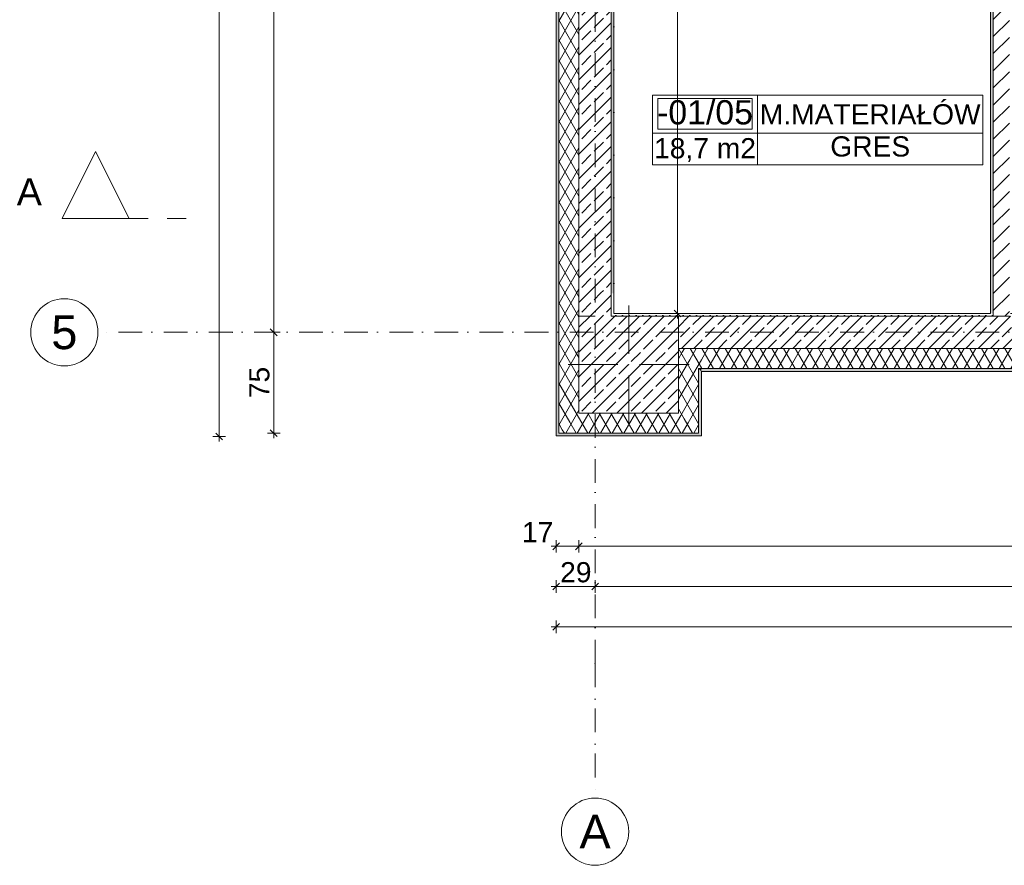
# Model space of a CAD drawing. Header units: millimetres. Extents: x -126271 to -91276, y -179170 to 5194.
# Tile 3 of 34: x -126207 to -118887, y -106927 to -100644. Entities that reach past the tile are written whole.
import ezdxf
from ezdxf.enums import TextEntityAlignment as Align

# ---------------------------------------------------------------- set-up
doc = ezdxf.new("R2010")
doc.units = ezdxf.units.MM
doc.header["$MEASUREMENT"] = 0
for name, pattern in [('Kropki i Kreski', [335.138881, 176.388884, -88.194442, 0, -70.555556]), ('Kropkowana', [317.499995, 0, -317.499995]), ('Przerywana', [282.222223, 141.111112, -141.111112]), ('Wipeout_Contour', [1000, 0, -1000])]:
    doc.linetypes.add(name, pattern=pattern)
for name, color, linetype in [('Nowe_Elementy Modelu - Strefy', 7, 'Continuous'), ('Nowe_Konstrukcja - Stropy', 7, 'Continuous'), ('Nowe_Konstrukcja - Słupy', 7, 'Continuous'), ('Nowe_Konstrukcja - Ściany zew', 7, 'Continuous'), ('Nowe_Osie', 7, 'Continuous'), ('Nowe_Wymiarowanie - Ogólne', 7, 'Continuous'), ('Znaczniki - Przekroje', 7, 'Continuous')]:
    doc.layers.add(name, color=color, linetype=linetype)
for name, color, linetype, lineweight, true_color in [('Nowe_Elementy Modelu - Strefy_Nr_pióra__121', 7, 'Continuous', 0, 0xd5e3e3), ('Nowe_Konstrukcja - Słupy_Nr_pióra__1', 7, 'Continuous', 13, 0x6879ec), ('Nowe_Konstrukcja - Słupy_Nr_pióra__101', 250, 'Continuous', 13, 0x333333), ('Nowe_Konstrukcja - Ściany zew_Nr_pióra__23', 7, 'Continuous', 13, 0x858585), ('Nowe_Metryczki pomieszczeń Archicada_Nr_pióra__81', 7, 'Continuous', 13, 0x6a6a6a), ('Nowe_Wymiarowanie - Ogólne_Nr_pióra__81', 7, 'Continuous', 13, 0x6a6a6a), ('Znaczniki - Przekroje_Nr_pióra__81', 7, 'Continuous', 13, 0x6a6a6a)]:
    doc.layers.add(name, color=color, linetype=linetype, lineweight=lineweight, true_color=true_color)
for name, color, linetype, lineweight in [('Nowe_Konstrukcja - Stropy_Nr_pióra__126', 255, 'Continuous', 0), ('Nowe_Konstrukcja - Słupy_Nr_pióra__3', 7, 'Continuous', 13), ('Nowe_Konstrukcja - Słupy_Nr_pióra__41', 7, 'Continuous', 13), ('Nowe_Konstrukcja - Ściany zew_Nr_pióra__21', 7, 'Continuous', 20), ('Nowe_Konstrukcja - Ściany zew_Nr_pióra__3', 7, 'Continuous', 13), ('Nowe_Osie_Nr_pióra__3', 7, 'Continuous', 13), ('Nowe_Osie_Nr_pióra__4', 8, 'Continuous', 13), ('Nowe_Wymiarowanie - Ogólne_Nr_pióra__42', 8, 'Continuous', 25)]:
    doc.layers.add(name, color=color, linetype=linetype, lineweight=lineweight)
doc.styles.add('STYL_AUTOMATYCZNY_1', font='arial.ttf')
doc.styles.add('STYL_AUTOMATYCZNY_2', font='arial.ttf')
doc.dimstyles.new('STYL_AUTOMATYCZNY__1', dxfattribs={"dimtxt": 150, "dimasz": 47.5, "dimexe": 0.18, "dimexo": 0.0625, "dimgap": 0, "dimtad": 1, "dimtih": 1, "dimtoh": 1, "dimdec": 0, "dimlfac": 0.1, "dimzin": 0, "dimdsep": 46, "dimtxsty": 'STYL_AUTOMATYCZNY_1', "dimblk": 'ARROWHEAD_6', "dimblk1": 'ARROWHEAD_6', "dimblk2": 'ARROWHEAD_6', "dimcen": 0.09, "dimse1": 1, "dimse2": 1, "dimclrd": 256, "dimclre": 256, "dimclrt": 8, "dimazin": 0, "dimtfac": 1, "dimtdec": 4, "dimtmove": 0, "dimatfit": 3, "dimfxl": 0, "dimtolj": 1, "dimtzin": 0, "dimarcsym": 0})
doc.dimstyles.new('STYL_AUTOMATYCZNY__2', dxfattribs={"dimtxt": 150, "dimasz": 47.5, "dimexe": 0.18, "dimexo": 0.0625, "dimgap": 0, "dimtad": 1, "dimdec": 0, "dimlfac": 0.1, "dimzin": 0, "dimdsep": 46, "dimtxsty": 'STYL_AUTOMATYCZNY_1', "dimblk": 'ARROWHEAD_6', "dimblk1": 'ARROWHEAD_6', "dimblk2": 'ARROWHEAD_6', "dimcen": 0.09, "dimse1": 1, "dimse2": 1, "dimclrd": 256, "dimclre": 256, "dimclrt": 8, "dimazin": 0, "dimtfac": 1, "dimtdec": 4, "dimtmove": 0, "dimatfit": 3, "dimfxl": 0, "dimtolj": 1, "dimtzin": 0, "dimarcsym": 0})
pattern_1 = [(45, (0, 0), (-63.63961, 63.63961), [])]
pattern_2 = [(0, (0, 0), (0, 86.60254), [0, -50]), (0, (25, 43.3), (0, 86.60254), [0, -50])]
pattern_3 = [(60, (0, 0), (-64.951905, 37.5), []), (120, (0, 0), (64.951905, 37.5), [])]
pattern_4 = [(45, (0, 0), (-91.92388, 91.92388), []), (45, (-45.96, 45.96), (-91.92388, 91.92388), [97.5, -32.5])]

# ---------------------------------------------------------------- blocks, each defined once
blk = doc.blocks.new('M.MATERIAŁÓW_-01_05_6_1', base_point=(-120721.9, -101486.7))
at = {"layer": 'Nowe_Metryczki pomieszczeń Archicada_Nr_pióra__81', "color": 251, "linetype": 'Continuous', "lineweight": 13, "true_color": 0x6a6a6a}
for p, q in [((-121502.4, -101203.9), (-119045.9, -101203.9)), ((-121502.4, -101722.4), (-121502.4, -101203.9)), ((-121463.3, -101229.8), (-120760.9, -101229.8)), ((-121463.3, -101456.1), (-121463.3, -101229.8)), ((-120760.9, -101229.8), (-120760.9, -101456.1)), ((-120721.9, -101203.9), (-120721.9, -101722.4)), ((-119045.9, -101203.9), (-119045.9, -101722.4)), ((-121502.4, -101486.7), (-119045.9, -101486.7)), ((-120760.9, -101456.1), (-121463.3, -101456.1)), ((-119045.9, -101722.4), (-121502.4, -101722.4))]:
    blk.add_line(p, q, dxfattribs=at)
at = {"layer": 'Nowe_Metryczki pomieszczeń Archicada_Nr_pióra__81', "color": 251, "lineweight": 13, "true_color": 0x6a6a6a}
for tag, height, style, p in [('ROOM_NUMBER', 180, 'STYL_AUTOMATYCZNY_2', (-121112.1, -101331.8)), ('ROOM_NAME', 150, 'STYL_AUTOMATYCZNY_1', (-119883.9, -101346.5)), ('ROOM_CALC_AREA', 150, 'STYL_AUTOMATYCZNY_1', (-121112.1, -101598.8)), ('floor_f', 150, 'STYL_AUTOMATYCZNY_1', (-119883.9, -101585.5))]:
    blk.add_attdef(tag, text='', height=height, dxfattribs=dict(at, style=style)).set_placement(p, align=Align.MIDDLE_CENTER)
blk = doc.blocks.new('Strop_1_1', base_point=(-95969.5, -102826.6))
at = {"layer": 'Nowe_Konstrukcja - Stropy_Nr_pióra__126', "color": 255, "linetype": 'Kropkowana', "lineweight": 0, "flags": 128}
blk.add_lwpolyline([(-95969.5, -102826.6), (-121789.5, -102826.6), (-121789.5, -92006.6), (-111888.8, -92006.6), (-111288.5, -92006.6), (-106469.2, -92006.6), (-105589.5, -92006.6), (-95969.5, -92006.6)], close=True, dxfattribs=at)
blk = doc.blocks.new('Ściana_13_1', base_point=(-118829.7, -96066.6))
at = {"layer": 'Nowe_Konstrukcja - Ściany zew_Nr_pióra__23', "linetype": 'Continuous', "lineweight": 13, "true_color": 0x858585}
h = blk.add_hatch(dxfattribs=at)
h.set_pattern_fill('Tynk_0001', color=252, style=0, pattern_type=2)
h.set_pattern_definition(pattern_2)
h.paths.add_polyline_path([(-118989.7, -97986.6), (-118989.7, -102826.6), (-118969.7, -102826.6), (-118969.7, -97986.6)])
h = blk.add_hatch(dxfattribs=at)
h.set_pattern_fill('Bloczki_ceramiczne_0001', color=252, style=0, pattern_type=2)
h.set_pattern_definition(pattern_1)
h.paths.add_polyline_path([(-118969.7, -97986.6), (-118969.7, -102826.6), (-118849.7, -102826.6), (-118849.7, -97986.6)])
h = blk.add_hatch(dxfattribs=at)
h.set_pattern_fill('Bloczki_ceramiczne_0001', color=252, style=0, pattern_type=2)
h.set_pattern_definition(pattern_1)
h.paths.add_polyline_path([(-118849.7, -102826.6), (-118969.7, -102826.6), (-118969.7, -102846.6), (-118849.7, -102846.6)])
at = {"layer": 'Nowe_Konstrukcja - Ściany zew_Nr_pióra__21', "color": 7, "linetype": 'Continuous', "lineweight": 20, "flags": 128}
blk.add_lwpolyline([(-118989.7, -97446.6), (-118989.7, -102826.6)], dxfattribs=at)
at = {"layer": 'Nowe_Konstrukcja - Ściany zew_Nr_pióra__3', "color": 7, "linetype": 'Continuous', "lineweight": 13}
for p, q in [((-118969.7, -97986.6), (-118969.7, -102826.6)), ((-118969.7, -102826.6), (-118969.7, -102846.6)), ((-118969.7, -102846.6), (-118849.7, -102846.6))]:
    blk.add_line(p, q, dxfattribs=at)
blk = doc.blocks.new('Ściana_19_1', base_point=(-121929.5, -91866.6))
at = {"layer": 'Nowe_Konstrukcja - Ściany zew_Nr_pióra__23', "linetype": 'Continuous', "lineweight": 0, "true_color": 0xdfdfdf}
for points in [[(-122219.5, -92156.6), (-122219.5, -102676.6), (-122199.5, -102676.6), (-122199.5, -92156.6)], [(-122219.5, -102676.6), (-122219.5, -103256.6), (-122199.5, -103236.6), (-122199.5, -102676.6)]]:
    blk.add_hatch(color=254, dxfattribs=at).paths.add_polyline_path(points)
at = {"layer": 'Nowe_Konstrukcja - Ściany zew_Nr_pióra__23', "linetype": 'Continuous', "lineweight": 13, "true_color": 0x858585}
h = blk.add_hatch(dxfattribs=at)
h.set_pattern_fill('Izolacja_miękka_0001', color=252, style=0, pattern_type=2)
h.set_pattern_definition(pattern_3)
h.paths.add_polyline_path([(-122199.5, -92156.6), (-122199.5, -102676.6), (-122049.5, -102676.6), (-122049.5, -92156.6)])
h = blk.add_hatch(dxfattribs=at)
h.set_pattern_fill('Beton_zbrojony_0001', color=252, style=0, pattern_type=2)
h.set_pattern_definition(pattern_4)
h.paths.add_polyline_path([(-122049.5, -102676.6), (-121809.5, -102676.6), (-121809.5, -97986.6), (-122049.3, -97986.6), (-122049.3, -97746.6), (-121809.5, -97746.6), (-121809.5, -92156.6), (-122049.5, -92156.6)])
h = blk.add_hatch(dxfattribs=at)
h.set_pattern_fill('Tynk_0001', color=252, style=0, pattern_type=2)
h.set_pattern_definition(pattern_2)
h.paths.add_polyline_path([(-121809.5, -97986.6), (-121809.5, -102676.6), (-121789.5, -102676.6), (-121789.5, -97986.6)])
h = blk.add_hatch(dxfattribs=at)
h.set_pattern_fill('Izolacja_miękka_0001', color=252, style=0, pattern_type=2)
h.set_pattern_definition(pattern_3)
h.paths.add_polyline_path([(-122199.5, -102676.6), (-122199.5, -103236.6), (-122049.5, -103086.6), (-122049.5, -102676.6)])
h = blk.add_hatch(dxfattribs=at)
h.set_pattern_fill('Beton_zbrojony_0001', color=252, style=0, pattern_type=2)
h.set_pattern_definition(pattern_4)
h.paths.add_polyline_path([(-121809.5, -102676.6), (-122049.5, -102676.6), (-122049.5, -102846.6), (-121809.5, -102846.6)])
at = {"layer": 'Nowe_Konstrukcja - Ściany zew_Nr_pióra__21', "color": 7, "linetype": 'Continuous', "lineweight": 20, "flags": 128}
for points in [[(-122219.5, -91576.6), (-122219.5, -103256.6)], [(-121789.5, -102676.6), (-121789.5, -97986.6)]]:
    blk.add_lwpolyline(points, dxfattribs=at)
at = {"layer": 'Nowe_Konstrukcja - Ściany zew_Nr_pióra__3', "color": 7, "linetype": 'Continuous', "lineweight": 13}
for p, q in [((-122199.5, -92156.6), (-122199.5, -102676.6)), ((-122049.5, -92156.6), (-122049.5, -102676.6)), ((-121809.5, -102676.6), (-121809.5, -97986.6)), ((-122199.5, -102676.6), (-122199.5, -103236.6)), ((-122049.5, -103086.6), (-122049.5, -102676.6)), ((-122049.5, -102676.6), (-122049.5, -103086.6)), ((-121809.5, -102846.6), (-121809.5, -102676.6))]:
    blk.add_line(p, q, dxfattribs=at)
blk = doc.blocks.new('Ściana_20_1', base_point=(-121929.5, -102966.6))
at = {"layer": 'Nowe_Konstrukcja - Ściany zew_Nr_pióra__23', "linetype": 'Continuous', "lineweight": 13, "true_color": 0x858585}
h = blk.add_hatch(dxfattribs=at)
h.set_pattern_fill('Tynk_0001', color=252, style=0, pattern_type=2)
h.set_pattern_definition(pattern_2)
h.paths.add_polyline_path([(-121139.5, -102826.6), (-121789.5, -102826.6), (-121809.5, -102846.6), (-121139.5, -102846.6)])
h = blk.add_hatch(dxfattribs=at)
h.set_pattern_fill('Tynk_0001', color=252, style=0, pattern_type=2)
h.set_pattern_definition(pattern_2)
h.paths.add_polyline_path([(-118989.7, -102826.6), (-121139.5, -102826.6), (-121139.5, -102846.6), (-118989.7, -102846.6)])
h = blk.add_hatch(dxfattribs=at)
h.set_pattern_fill('Tynk_0001', color=252, style=0, pattern_type=2)
h.set_pattern_definition(pattern_2)
h.paths.add_polyline_path([(-118969.7, -102826.6), (-118989.7, -102826.6), (-118989.7, -102846.6), (-118969.7, -102846.6)])
h = blk.add_hatch(dxfattribs=at)
h.set_pattern_fill('Beton_zbrojony_0001', color=252, style=0, pattern_type=2)
h.set_pattern_definition(pattern_4)
h.paths.add_polyline_path([(-121309.5, -102846.6), (-121309.5, -103086.6), (-121139.5, -103086.6), (-121139.5, -102846.6)])
h = blk.add_hatch(dxfattribs=at)
h.set_pattern_fill('Beton_zbrojony_0001', color=252, style=0, pattern_type=2)
h.set_pattern_definition(pattern_4)
h.paths.add_polyline_path([(-121139.5, -103086.6), (-116729.5, -103086.6), (-116729.5, -102846.6), (-121139.5, -102846.6)])
h = blk.add_hatch(dxfattribs=at)
h.set_pattern_fill('Izolacja_miękka_0001', color=252, style=0, pattern_type=2)
h.set_pattern_definition(pattern_3)
h.paths.add_polyline_path([(-122049.5, -103566.6), (-122049.5, -103086.6), (-122199.5, -103236.6), (-122199.5, -103716.6)])
h = blk.add_hatch(dxfattribs=at)
h.set_pattern_fill('Izolacja_miękka_0001', color=252, style=0, pattern_type=2)
h.set_pattern_definition(pattern_3)
h.paths.add_polyline_path([(-121309.5, -103086.6), (-121309.5, -103566.6), (-121159.5, -103716.6), (-121159.5, -103236.6)])
h = blk.add_hatch(dxfattribs=at)
h.set_pattern_fill('Izolacja_miękka_0001', color=252, style=0, pattern_type=2)
h.set_pattern_definition(pattern_3)
h.paths.add_polyline_path([(-121139.5, -103086.6), (-121309.5, -103086.6), (-121159.5, -103236.6), (-121139.5, -103236.6)])
h = blk.add_hatch(dxfattribs=at)
h.set_pattern_fill('Izolacja_miękka_0001', color=252, style=0, pattern_type=2)
h.set_pattern_definition(pattern_3)
h.paths.add_polyline_path([(-121139.5, -103236.6), (-96619.5, -103236.6), (-96619.5, -103086.6), (-121139.5, -103086.6)])
at = {"layer": 'Nowe_Konstrukcja - Ściany zew_Nr_pióra__23', "linetype": 'Continuous', "lineweight": 0, "true_color": 0xdfdfdf}
for points in [[(-122199.5, -103716.6), (-122199.5, -103236.6), (-122219.5, -103256.6), (-122219.5, -103736.6)], [(-121159.5, -103236.6), (-121159.5, -103716.6), (-121139.5, -103736.6), (-121139.5, -103256.6)], [(-121159.5, -103236.6), (-121139.5, -103256.6), (-121139.5, -103236.6)], [(-121139.5, -103256.6), (-96619.5, -103256.6), (-96619.5, -103236.6), (-121139.5, -103236.6)], [(-121159.5, -103716.6), (-122199.5, -103716.6), (-122219.5, -103736.6), (-121139.5, -103736.6)]]:
    blk.add_hatch(color=254, dxfattribs=at).paths.add_polyline_path(points)
at = {"layer": 'Nowe_Konstrukcja - Ściany zew_Nr_pióra__23', "linetype": 'Continuous', "lineweight": 13, "true_color": 0x858585}
h = blk.add_hatch(dxfattribs=at)
h.set_pattern_fill('Izolacja_miękka_0001', color=252, style=0, pattern_type=2)
h.set_pattern_definition(pattern_3)
h.paths.add_polyline_path([(-121309.5, -103566.6), (-122049.5, -103566.6), (-122199.5, -103716.6), (-121159.5, -103716.6)])
at = {"layer": 'Nowe_Konstrukcja - Słupy_Nr_pióra__3', "color": 7, "linetype": 'Continuous', "lineweight": 13}
for p, q in [((-122049.5, -103086.6), (-122049.5, -103566.6)), ((-121309.5, -103566.6), (-121309.5, -103086.6)), ((-122049.5, -103566.6), (-121309.5, -103566.6))]:
    blk.add_line(p, q, dxfattribs=at)
at = {"layer": 'Nowe_Konstrukcja - Ściany zew_Nr_pióra__21', "color": 7, "linetype": 'Continuous', "lineweight": 20}
for p, q in [((-122219.5, -103736.6), (-122219.5, -103256.6)), ((-121139.5, -103256.6), (-121139.5, -103736.6)), ((-121139.5, -103736.6), (-122219.5, -103736.6))]:
    blk.add_line(p, q, dxfattribs=at)
at = {"layer": 'Nowe_Konstrukcja - Ściany zew_Nr_pióra__21', "color": 7, "linetype": 'Continuous', "lineweight": 20, "flags": 128}
for points in [[(-118989.7, -102826.6), (-121789.5, -102826.6)], [(-121139.5, -103256.6), (-96619.5, -103256.6)]]:
    blk.add_lwpolyline(points, dxfattribs=at)
at = {"layer": 'Nowe_Konstrukcja - Ściany zew_Nr_pióra__3', "color": 7, "linetype": 'Continuous', "lineweight": 13}
for p, q in [((-118969.7, -102826.6), (-118969.7, -102846.6)), ((-121809.5, -102846.6), (-121139.5, -102846.6)), ((-121139.5, -102846.6), (-121809.5, -102846.6)), ((-118969.7, -102846.6), (-121139.5, -102846.6)), ((-118969.7, -102846.6), (-118849.7, -102846.6)), ((-121139.5, -103086.6), (-121309.5, -103086.6)), ((-121309.5, -103086.6), (-121139.5, -103086.6)), ((-121139.5, -103086.6), (-116729.5, -103086.6)), ((-122199.5, -103716.6), (-122199.5, -103236.6)), ((-121159.5, -103236.6), (-121159.5, -103716.6)), ((-121139.5, -103236.6), (-121159.5, -103236.6)), ((-121139.5, -103236.6), (-96619.5, -103236.6)), ((-121159.5, -103716.6), (-122199.5, -103716.6))]:
    blk.add_line(p, q, dxfattribs=at)
blk = doc.blocks.new('Słup_5_1', base_point=(-121679.5, -103206.6))
at = {"layer": 'Nowe_Konstrukcja - Słupy_Nr_pióra__101', "linetype": 'Continuous', "lineweight": 13, "true_color": 0x333333}
h = blk.add_hatch(dxfattribs=at)
h.set_pattern_fill('Beton_zbrojony_0001', color=250, style=0, pattern_type=2)
h.set_pattern_definition(pattern_4)
h.paths.add_polyline_path([(-121309.5, -103566.6), (-121309.5, -102846.6), (-122049.5, -102846.6), (-122049.5, -103566.6)])
at = {"layer": 'Nowe_Konstrukcja - Słupy_Nr_pióra__1', "color": 171, "linetype": 'Continuous', "lineweight": 13, "true_color": 0x6879ec}
for p, q in [((-121679.5, -103126.6), (-121679.5, -102766.6)), ((-121759.5, -103206.6), (-122129.5, -103206.6)), ((-121599.5, -103206.6), (-121229.5, -103206.6)), ((-121679.5, -103286.6), (-121679.5, -103646.6))]:
    blk.add_line(p, q, dxfattribs=at)
blk.add_point((-121679.5, -103206.6), dxfattribs=at)
at = {"layer": 'Nowe_Konstrukcja - Słupy_Nr_pióra__3', "color": 7, "linetype": 'Continuous', "lineweight": 13}
for p, q in [((-122049.5, -103086.6), (-122049.5, -103566.6)), ((-121309.5, -103566.6), (-121309.5, -103086.6)), ((-122049.5, -103566.6), (-121309.5, -103566.6))]:
    blk.add_line(p, q, dxfattribs=at)
at = {"layer": 'Nowe_Konstrukcja - Słupy_Nr_pióra__41', "color": 7, "linetype": 'Continuous', "lineweight": 13}
for p, q in [((-121929.5, -102846.6), (-122049.5, -102846.6)), ((-122049.5, -102846.6), (-122049.5, -103034.9)), ((-121309.5, -102846.6), (-121809.5, -102846.6)), ((-121309.5, -103086.6), (-121309.5, -102846.6))]:
    blk.add_line(p, q, dxfattribs=at)
blk = doc.blocks.new('Standardowy znacznik osi_4')
at = {"layer": 'Nowe_Osie_Nr_pióra__3', "color": 7, "linetype": 'Continuous', "lineweight": 13, "flags": 128}
blk.add_lwpolyline([(0, 0, 1), (-500, 0, 1)], format="xyb", close=True, dxfattribs=at)
at = {"layer": 'Nowe_Osie_Nr_pióra__4', "color": 8, "linetype": 'Kropki i Kreski', "lineweight": 13}
for q in [(16473, 0), (1000, 0), (0, 0)]:
    blk.add_line((1000, 0), q, dxfattribs=at)
blk.add_point((1000, 0), dxfattribs=at)
at = {"layer": 'Nowe_Osie_Nr_pióra__4', "color": 8, "lineweight": 13, "style": 'STYL_AUTOMATYCZNY_1'}
for tag, p in [('AC_MarkerText_1_0', (-67.9, -57.1)), ('AC_MarkerText_1_1', (17905.2, -57.1))]:
    blk.add_attdef(tag, text='', height=250, rotation=270, dxfattribs=at).set_placement(p, align=Align.TOP_CENTER)
blk = doc.blocks.new('Standardowy znacznik osi_5')
at = {"layer": 'Nowe_Osie_Nr_pióra__3', "color": 7, "linetype": 'Continuous', "lineweight": 13, "flags": 128}
blk.add_lwpolyline([(34349.3, 0, 1), (33849.3, 0, 1)], format="xyb", close=True, dxfattribs=at)
at = {"layer": 'Nowe_Osie_Nr_pióra__4', "color": 8, "linetype": 'Kropki i Kreski', "lineweight": 13}
for p, q in [((1000, 0), (32849.3, 0)), ((32849.3, 0), (33849.3, 0))]:
    blk.add_line(p, q, dxfattribs=at)
blk.add_point((32849.3, 0), dxfattribs=at)
blk.add_point((32849.3, 0), dxfattribs=at)
at = {"layer": 'Nowe_Osie_Nr_pióra__4', "color": 8, "lineweight": 13, "style": 'STYL_AUTOMATYCZNY_1'}
for tag, p in [('AC_MarkerText_1_0', (-250, -239.3)), ('AC_MarkerText_1_1', (34099.3, -239.3))]:
    blk.add_attdef(tag, text='', height=250, rotation=180, dxfattribs=at).set_placement(p, align=Align.TOP_CENTER)
blk = doc.blocks.new('*D94')
at = {"layer": 'Nowe_Wymiarowanie - Ogólne_Nr_pióra__81', "color": 251, "linetype": 'Continuous', "lineweight": 13, "true_color": 0x6a6a6a}
for p, q in [((-112029.5, -104809.2), (-112029.5, -104903)), ((-105729.5, -104809.2), (-105729.5, -104903)), ((-112029.5, -104856.1), (-121929.5, -104856.1)), ((-112054.5, -104881.1), (-112004.5, -104831.1)), ((-105729.5, -104856.1), (-112029.5, -104856.1)), ((-105754.5, -104881.1), (-105704.5, -104831.1)), ((-95829.5, -104856.1), (-105729.5, -104856.1))]:
    blk.add_line(p, q, dxfattribs=at)
at = {"layer": 'Nowe_Wymiarowanie - Ogólne_Nr_pióra__42', "color": 8, "lineweight": 25, "insert": (-109051.1, -104826.1), "char_height": 150, "attachment_point": 7, "style": 'STYL_AUTOMATYCZNY_1'}
blk.add_mtext('\\A1;{\\pql;\\fArial|b0|i0|c238|p0;\\W1.000000;630}', dxfattribs=at)
blk = doc.blocks.new('ARROWHEAD_6')
at = {"color": 0, "linetype": 'Continuous', "lineweight": 0}
for p, q in [((0, 0), (-1, 0)), ((-0.5, -0.5), (0.5, 0.5))]:
    blk.add_line(p, q, dxfattribs=at)
blk = doc.blocks.new('*D95')
at = {"layer": 'Nowe_Wymiarowanie - Ogólne_Nr_pióra__81', "color": 251, "linetype": 'Continuous', "lineweight": 13, "true_color": 0x6a6a6a}
for p, q in [((-121929.5, -104809.2), (-121929.5, -104903)), ((-112029.5, -104809.2), (-112029.5, -104903)), ((-121929.5, -104856.1), (-122219.5, -104856.1)), ((-121954.5, -104881.1), (-121904.5, -104831.1)), ((-112029.5, -104856.1), (-121929.5, -104856.1)), ((-112054.5, -104881.1), (-112004.5, -104831.1))]:
    blk.add_line(p, q, dxfattribs=at)
at = {"layer": 'Nowe_Wymiarowanie - Ogólne_Nr_pióra__42', "color": 8, "lineweight": 25, "insert": (-117151.1, -104826.1), "char_height": 150, "attachment_point": 7, "style": 'STYL_AUTOMATYCZNY_1'}
blk.add_mtext('\\A1;{\\pql;\\fArial|b0|i0|c238|p0;\\W1.000000;990}', dxfattribs=at)
blk = doc.blocks.new('*D96')
at = {"layer": 'Nowe_Wymiarowanie - Ogólne_Nr_pióra__81', "color": 251, "linetype": 'Continuous', "lineweight": 13, "true_color": 0x6a6a6a}
for p, q in [((-122219.5, -104809.2), (-122219.5, -104903)), ((-121929.5, -104809.2), (-121929.5, -104903)), ((-122219.5, -104856.1), (-122257, -104856.1)), ((-122194.5, -104831.1), (-122244.5, -104881.1)), ((-121929.5, -104856.1), (-122219.5, -104856.1)), ((-121954.5, -104881.1), (-121904.5, -104831.1))]:
    blk.add_line(p, q, dxfattribs=at)
at = {"layer": 'Nowe_Wymiarowanie - Ogólne_Nr_pióra__42', "color": 8, "lineweight": 25, "insert": (-122188.9, -104826.1), "char_height": 150, "attachment_point": 7, "style": 'STYL_AUTOMATYCZNY_1'}
blk.add_mtext('\\A1;{\\pql;\\fArial|b0|i0|c238|p0;\\W1.000000;29}', dxfattribs=at)
blk = doc.blocks.new('*D97')
at = {"layer": 'Nowe_Wymiarowanie - Ogólne_Nr_pióra__81', "color": 251, "linetype": 'Continuous', "lineweight": 13, "true_color": 0x6a6a6a}
for p, q in [((-122219.5, -104603.5), (-122219.5, -104509.7)), ((-122049.5, -104603.5), (-122049.5, -104509.7)), ((-122257, -104556.6), (-122219.5, -104556.6)), ((-122194.5, -104531.6), (-122244.5, -104581.6)), ((-122219.5, -104556.6), (-122049.5, -104556.6)), ((-122024.5, -104531.6), (-122074.5, -104581.6))]:
    blk.add_line(p, q, dxfattribs=at)
at = {"layer": 'Nowe_Wymiarowanie - Ogólne_Nr_pióra__42', "color": 8, "lineweight": 25, "insert": (-122473.3, -104526.6), "char_height": 150, "attachment_point": 7, "style": 'STYL_AUTOMATYCZNY_1'}
blk.add_mtext('\\A1;{\\pql;\\fArial|b0|i0|c238|p0;\\W1.000000;17}', dxfattribs=at)
blk = doc.blocks.new('*D98')
at = {"layer": 'Nowe_Wymiarowanie - Ogólne_Nr_pióra__81', "color": 251, "linetype": 'Continuous', "lineweight": 13, "true_color": 0x6a6a6a}
for p, q in [((-95709.5, -104603.5), (-95709.5, -104509.7)), ((-122024.5, -104531.6), (-122074.5, -104581.6)), ((-122049.5, -104556.6), (-95709.5, -104556.6)), ((-95684.5, -104531.6), (-95734.5, -104581.6))]:
    blk.add_line(p, q, dxfattribs=at)
at = {"layer": 'Nowe_Wymiarowanie - Ogólne_Nr_pióra__42', "color": 8, "lineweight": 25, "char_height": 150, "attachment_point": 7, "style": 'STYL_AUTOMATYCZNY_1'}
for s, insert in [('\\A1;{\\pql;\\fArial|b0|i0|c238|p0;\\W1.000000;2\xa0634}', (-109251.3, -104526.6)), ('\\A1;{\\pql;\\fArial|b0|i0|c238|p0;\\W1.000000;17}', (-95963.3, -104526.6))]:
    blk.add_mtext(s, dxfattribs=dict(at, insert=insert))
blk = doc.blocks.new('*D100')
at = {"layer": 'Nowe_Wymiarowanie - Ogólne_Nr_pióra__81', "color": 251, "linetype": 'Continuous', "lineweight": 13, "true_color": 0x6a6a6a}
for p, q in [((-122219.5, -105202.6), (-122219.5, -105108.9)), ((-95539.5, -105202.6), (-95539.5, -105108.9)), ((-122257, -105155.8), (-122219.5, -105155.8)), ((-122194.5, -105130.8), (-122244.5, -105180.8)), ((-122219.5, -105155.8), (-95539.5, -105155.8)), ((-95564.5, -105180.8), (-95514.5, -105130.8)), ((-95539.5, -105155.8), (-95502, -105155.8))]:
    blk.add_line(p, q, dxfattribs=at)
at = {"layer": 'Nowe_Wymiarowanie - Ogólne_Nr_pióra__42', "color": 8, "lineweight": 25, "insert": (-109136.9, -105125.8), "char_height": 150, "attachment_point": 7, "style": 'STYL_AUTOMATYCZNY_1'}
blk.add_mtext('\\A1;{\\pql;\\fArial|b0|i0|c238|p0;\\W1.000000;2\xa0668}', dxfattribs=at)
blk = doc.blocks.new('*D148')
at = {"layer": 'Nowe_Wymiarowanie - Ogólne_Nr_pióra__81', "color": 251, "linetype": 'Continuous', "lineweight": 13, "true_color": 0x6a6a6a}
for p, q in [((-121341.1, -96101.6), (-121291.1, -96151.6)), ((-121269.2, -96126.6), (-121362.9, -96126.6)), ((-121316.1, -102826.6), (-121316.1, -96126.6)), ((-121269.2, -102826.6), (-121362.9, -102826.6)), ((-121341.1, -102801.6), (-121291.1, -102851.6)), ((-121316.1, -102864.1), (-121316.1, -102826.6))]:
    blk.add_line(p, q, dxfattribs=at)
at = {"layer": 'Nowe_Wymiarowanie - Ogólne_Nr_pióra__42', "color": 8, "lineweight": 25, "char_height": 150, "attachment_point": 7, "rotation": 90, "style": 'STYL_AUTOMATYCZNY_1'}
for s, insert in [('\\A1;{\\pql;\\fArial|b0|i0|c238|p0;\\W1.000000;12}', (-121346.1, -96380.4)), ('\\A1;{\\pql;\\fArial|b0|i0|c238|p0;\\W1.000000;670}', (-121346.1, -99762.6))]:
    blk.add_mtext(s, dxfattribs=dict(at, insert=insert))
blk = doc.blocks.new('*D192')
at = {"layer": 'Nowe_Wymiarowanie - Ogólne_Nr_pióra__81', "color": 251, "linetype": 'Continuous', "lineweight": 13, "true_color": 0x6a6a6a}
for p, q in [((-124677.9, -91116.6), (-124771.6, -91116.6)), ((-124699.7, -91141.6), (-124749.7, -91091.6)), ((-124724.7, -91116.6), (-124724.7, -91079.1)), ((-124724.7, -103741.2), (-124724.7, -91116.6)), ((-124749.7, -103716.2), (-124699.7, -103766.2)), ((-124677.9, -103741.2), (-124771.6, -103741.2)), ((-124724.7, -103778.7), (-124724.7, -103741.2))]:
    blk.add_line(p, q, dxfattribs=at)
at = {"layer": 'Nowe_Wymiarowanie - Ogólne_Nr_pióra__42', "color": 8, "lineweight": 25, "insert": (-124745.4, -97724.1), "char_height": 150, "attachment_point": 7, "rotation": 90, "style": 'STYL_AUTOMATYCZNY_1'}
blk.add_mtext('\\A1;{\\pql;\\fArial|b0|i0|c238|p0;\\W1.000000;1\xa0262\\fArial|b0|i0|c238|p0;\\W1.000000;\\A1{\\H.66x;\\S5^  ;}}', dxfattribs=at)
blk = doc.blocks.new('*D193')
at = {"layer": 'Nowe_Wymiarowanie - Ogólne_Nr_pióra__81', "color": 251, "linetype": 'Continuous', "lineweight": 13, "true_color": 0x6a6a6a}
for p, q in [((-124271.8, -102966.6), (-124365.5, -102966.6)), ((-124343.7, -102941.6), (-124293.7, -102991.6)), ((-124318.7, -103716.6), (-124318.7, -102966.6)), ((-124271.8, -103716.6), (-124365.5, -103716.6)), ((-124343.7, -103691.6), (-124293.7, -103741.6)), ((-124318.7, -103754.1), (-124318.7, -103716.6))]:
    blk.add_line(p, q, dxfattribs=at)
at = {"layer": 'Nowe_Wymiarowanie - Ogólne_Nr_pióra__42', "color": 8, "lineweight": 25, "insert": (-124348.7, -103456), "char_height": 150, "attachment_point": 7, "rotation": 90, "style": 'STYL_AUTOMATYCZNY_1'}
blk.add_mtext('\\A1;{\\pql;\\fArial|b0|i0|c238|p0;\\W1.000000;75}', dxfattribs=at)
blk = doc.blocks.new('*D194')
at = {"layer": 'Nowe_Wymiarowanie - Ogólne_Nr_pióra__81', "color": 251, "linetype": 'Continuous', "lineweight": 13, "true_color": 0x6a6a6a}
for p, q in [((-124343.7, -97841.6), (-124293.7, -97891.6)), ((-124271.8, -97866.6), (-124365.5, -97866.6)), ((-124318.7, -102966.6), (-124318.7, -97866.6)), ((-124271.8, -102966.6), (-124365.5, -102966.6)), ((-124343.7, -102941.6), (-124293.7, -102991.6))]:
    blk.add_line(p, q, dxfattribs=at)
at = {"layer": 'Nowe_Wymiarowanie - Ogólne_Nr_pióra__42', "color": 8, "lineweight": 25, "insert": (-124348.7, -100588.2), "char_height": 150, "attachment_point": 7, "rotation": 90, "style": 'STYL_AUTOMATYCZNY_1'}
blk.add_mtext('\\A1;{\\pql;\\fArial|b0|i0|c238|p0;\\W1.000000;510}', dxfattribs=at)
blk = doc.blocks.new('Płaszczyzna odcinająca_4_1', base_point=(-125642.2, -102122.1))
at = {"layer": 'Znaczniki - Przekroje_Nr_pióra__81', "color": 251, "linetype": 'Przerywana', "lineweight": 13, "true_color": 0x6a6a6a}
blk.add_line((-125392.2, -102122.1), (-124892.2, -102122.1), dxfattribs=at)
at = {"layer": 'Znaczniki - Przekroje_Nr_pióra__81', "color": 251, "lineweight": 13, "true_color": 0x6a6a6a, "insert": (-126042.2, -102022.1), "char_height": 200, "attachment_point": 9, "style": 'STYL_AUTOMATYCZNY_1'}
blk.add_mtext('\\A1;{\\pqr;\\pt0;\\fArial|b0|i0|c238|p0;\\W1.000000;A}', dxfattribs=at)
at = {"color": 254, "linetype": 'Wipeout_Contour', "lineweight": 0, "ltscale": 485415.928724}
blk.add_wipeout([(-125892.2, -102122.1), (-125392.2, -102122.1), (-125642.2, -101622.1)], dxfattribs=at).dxf.layer = 'Znaczniki - Przekroje'
at = {"layer": 'Znaczniki - Przekroje_Nr_pióra__81', "color": 251, "linetype": 'Continuous', "lineweight": 13, "true_color": 0x6a6a6a, "flags": 128}
blk.add_lwpolyline([(-125892.2, -102122.1), (-125392.2, -102122.1), (-125642.2, -101622.1)], close=True, dxfattribs=at)

msp = doc.modelspace()

# ---------------------------------------------------------------- linework, layer by layer
at = {"layer": 'Nowe_Elementy Modelu - Strefy_Nr_pióra__121', "color": 254, "linetype": 'Continuous', "lineweight": 0, "true_color": 0xd5e3e3, "flags": 128}
msp.add_lwpolyline([(-121789.5, -102826.6), (-118989.7, -102826.6), (-118989.7, -96146.6), (-121789.5, -96146.6), (-121789.5, -97747.4), (-121649.6, -97747.4), (-121649.6, -97987.4), (-121789.5, -97987.4)], close=True, dxfattribs=at)

# ---------------------------------------------------------------- block references
at = {"layer": 'Nowe_Elementy Modelu - Strefy', "color": 251, "linetype": 'Continuous', "lineweight": 13, "true_color": 0x6a6a6a}
msp.add_blockref('M.MATERIAŁÓW_-01_05_6_1', (-120721.9, -101486.7), dxfattribs=at).add_auto_attribs({'ROOM_NAME': 'M.MATERIAŁÓW', 'ROOM_NUMBER': '-01/05', 'ROOM_CALC_AREA': '18,7 m2', 'floor_f': 'GRES'})
at = {"layer": 'Nowe_Konstrukcja - Stropy', "color": 255, "linetype": 'Kropkowana', "lineweight": 0}
msp.add_blockref('Strop_1_1', (-95969.5, -102826.6), dxfattribs=at)
at = {"layer": 'Nowe_Konstrukcja - Słupy', "color": 7, "lineweight": 13}
msp.add_blockref('Słup_5_1', (-121679.5, -103206.6), dxfattribs=at)
at = {"layer": 'Nowe_Konstrukcja - Ściany zew', "color": 7, "lineweight": 20}
for name, p in [('Ściana_19_1', (-121929.5, -91866.6)), ('Ściana_13_1', (-118829.7, -96066.6)), ('Ściana_20_1', (-121929.5, -102966.6))]:
    msp.add_blockref(name, p, dxfattribs=at)
at = {"layer": 'Nowe_Osie', "color": 8, "linetype": 'Continuous', "lineweight": 15}
ref = msp.add_blockref('Standardowy znacznik osi_4', (-121929.5, -106426.6), dxfattribs=dict(at, zscale=1000, rotation=90))
ref.add_attrib('AC_MarkerText_1', 'A', dxfattribs={"layer": 'Nowe_Osie_Nr_pióra__4', "color": 8, "lineweight": 13, "height": 250, "rotation": 360, "style": 'STYL_AUTOMATYCZNY_1'}).set_placement((-121929.5, -106551.6), align=Align.TOP_CENTER)
ref = msp.add_blockref('Standardowy znacznik osi_5', (-91775.7, -102966.6), dxfattribs=dict(at, zscale=1000, rotation=180))
ref.add_attrib('AC_MarkerText_1_1', '5', dxfattribs={"layer": 'Nowe_Osie_Nr_pióra__4', "color": 8, "lineweight": 13, "height": 250, "rotation": 360, "style": 'STYL_AUTOMATYCZNY_1'}).set_placement((-125875.1, -102841.6), align=Align.TOP_CENTER)

# ---------------------------------------------------------------- dimensions: what is measured, and where the dimension line sits
at = {"layer": 'Nowe_Wymiarowanie - Ogólne', "color": 251, "linetype": 'Continuous', "lineweight": 13, "true_color": 0x6a6a6a}
for base, p1, p2, picture, middle in [((-124724.7, -91116.6), (-122217.4, -103741.2), (-122199.5, -91116.6), '*D192', (-124829.7, -97264.8)), ((-121316.1, -96126.6), (-121789.5, -102826.6), (-113839.5, -96126.6), '*D148', (-121421.1, -99591.4)), ((-124318.7, -97866.6), (-123109, -102966.6), (-122424.2, -97866.6), '*D194', (-124423.7, -100417)), ((-124318.7, -102966.6), (-122170.1, -103716.6), (-123109, -102966.6), '*D193', (-124423.7, -103341.9))]:
    dim = msp.add_linear_dim(base=base, p1=p1, p2=p2, angle=90, dimstyle='STYL_AUTOMATYCZNY__2', dxfattribs=at)
    dim.commit()
    dim.dimension.update_dxf_attribs({"geometry": picture, "text_midpoint": middle, "dimtype": 160, "text_rotation": 90})
for base, p1, p2, picture, middle in [((-122049.5, -104556.6), (-122219.5, -103256.6), (-122049.5, -103086.6), '*D97', (-122359.2, -104451.6)), ((-95709.5, -104556.6), (-122049.5, -103086.6), (-95709.5, -103086.6), '*D98', (-108994, -104451.6))]:
    dim = msp.add_linear_dim(base=base, p1=p1, p2=p2, dimstyle='STYL_AUTOMATYCZNY__1', dxfattribs=at)
    dim.commit()
    dim.dimension.update_dxf_attribs({"geometry": picture, "text_midpoint": middle, "dimtype": 160})
for base, p1, p2, angle, picture, middle in [((-122219.5, -104856.1), (-121929.5, -106426.6), (-122219.5, -103256.6), 180, '*D96', (-122074.8, -104751.1)), ((-95539.5, -105155.8), (-122219.5, -103256.6), (-95539.5, -103256.6), 0, '*D100', (-108879.6, -105050.8)), ((-121929.5, -104856.1), (-112029.5, -106426.6), (-121929.5, -106426.6), 180, '*D95', (-116979.9, -104751.1)), ((-112029.5, -104856.1), (-105729.5, -106426.6), (-112029.5, -106426.6), 180, '*D94', (-108879.9, -104751.1))]:
    dim = msp.add_linear_dim(base=base, p1=p1, p2=p2, angle=angle, dimstyle='STYL_AUTOMATYCZNY__1', dxfattribs=at)
    dim.commit()
    dim.dimension.update_dxf_attribs({"geometry": picture, "text_midpoint": middle, "dimtype": 160})

# ---------------------------------------------------------------- next in the draw order: block references
at = {"layer": 'Znaczniki - Przekroje', "color": 251, "lineweight": 13, "true_color": 0x6a6a6a}
msp.add_blockref('Płaszczyzna odcinająca_4_1', (-125642.2, -102122.1), dxfattribs=at)

doc.saveas('drawing.dxf')
